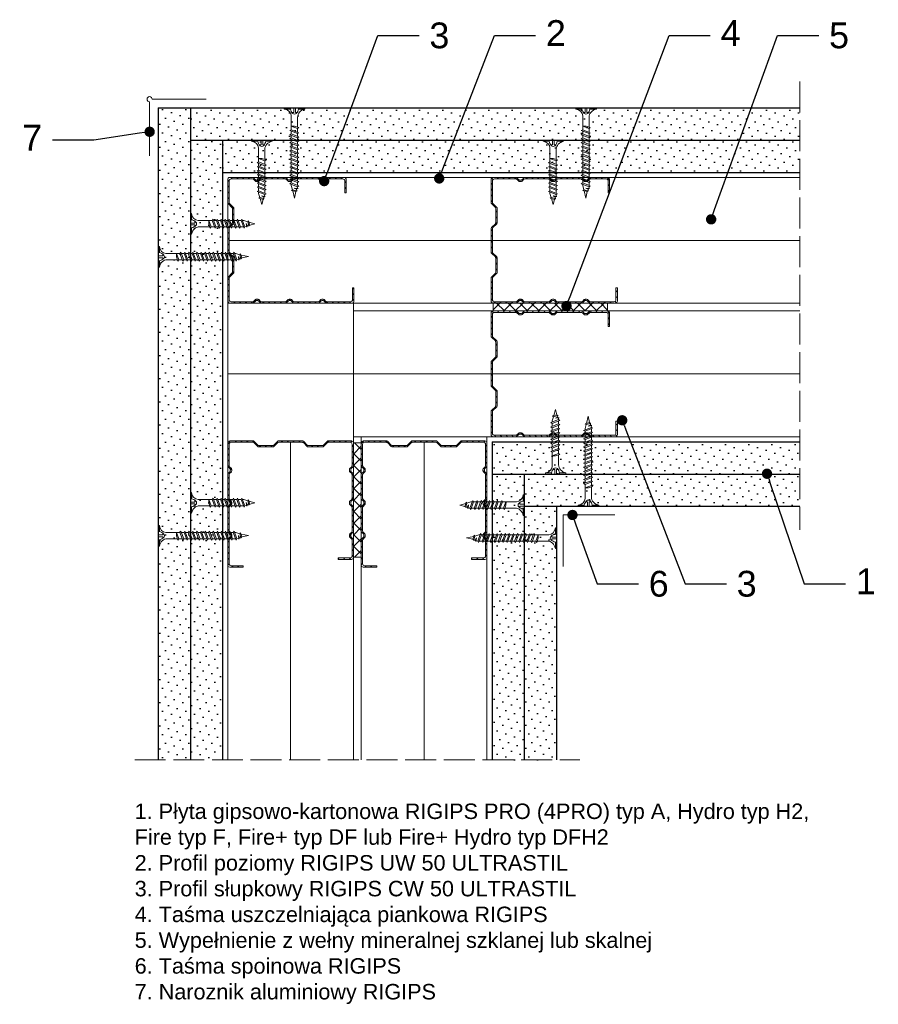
# Model space of a CAD drawing. Header units: millimetres. Extents: x 1350 to 3031, y 552 to 1676.
# Tile 1 of 4: x 1350 to 1683, y 645 to 1027. Entities that reach past the tile are written whole.
import ezdxf
from ezdxf import colors
from ezdxf.entities.mleader import LeaderData, LeaderLine
from ezdxf.math import Vec2, Vec3

# ---------------------------------------------------------------- set-up
doc = ezdxf.new("R2010")
doc.units = ezdxf.units.MM
doc.linetypes.add('ACAD_ISO02W100', pattern=[15, 12, -3])
for name, color, linetype, lineweight in [('_ISOVER WELNA', 7, 'BATTING', 9), ('_RIGIPS AKCESORIA', 7, 'Continuous', 18), ('_RIGIPS G-K', 7, 'Continuous', 25), ('_RIGIPS PROFIL', 7, 'Continuous', 18), ('OPISY', 7, 'Continuous', 9), ('PRZERYWANA', 7, 'ACAD_ISO02W100', 9)]:
    doc.layers.add(name, color=color, linetype=linetype, lineweight=lineweight)
doc.styles.get("Standard").update_dxf_attribs({"font": 'arial.ttf'})
doc.linetypes.add('BATTING', pattern='A,0.00254,-2.54,[134,ltypeshp.shx,S=2.54,R=0,X=-2.54,Y=0],-5.08,[134,ltypeshp.shx,S=2.54,R=180,X=2.54,Y=0],-2.54', length=10.16254)
pattern_1 = [(45, (-209.318, -176.0613), (-1.122532, 3.367596), [0, -3.175])]
pattern_2 = [(45, (-210.218, -175.3613), (-1.122532, 3.367596), [0, -3.175])]
pattern_3 = [(45, (-211.118, -175.1613), (-1.122532, 3.367596), [0, -3.175])]

# ---------------------------------------------------------------- blocks, each defined once
blk = doc.blocks.new('TN 25')
at = {"layer": '_RIGIPS AKCESORIA'}
for p, q in [((0, -0.84), (0, 7.16)), ((0, 7.16), (0.46, 7.16)), ((0.46, 4.78), (0, 4.78)), ((0.46, 7.16), (0.46, 4.78)), ((1.77, 3.5), (1.77, 4.2)), ((3.02, 4.46), (8.47, 4.46)), ((7.12, 4.46), (7.12, 3.18)), ((8.03, 2.01), (7.12, 4.46)), ((8.47, 4.46), (8.79, 5)), ((9.61, 1.51), (8.47, 4.46)), ((8.79, 5), (9.93, 2.01)), ((9, 4.46), (10.1, 4.46)), ((10.1, 4.46), (10.41, 5)), ((11.23, 1.51), (10.1, 4.46)), ((10.41, 5), (11.56, 2.01)), ((10.62, 4.46), (11.67, 4.46)), ((11.67, 4.46), (11.99, 5)), ((12.81, 1.51), (11.67, 4.46)), ((11.99, 5), (13.14, 2.01)), ((12.2, 4.46), (13.21, 4.46)), ((13.21, 4.46), (13.52, 5)), ((14.34, 1.51), (13.21, 4.46)), ((13.52, 5), (14.67, 2.01)), ((13.73, 4.46), (14.8, 4.46)), ((14.8, 4.46), (15.12, 5)), ((15.94, 1.51), (14.8, 4.46)), ((15.12, 5), (16.26, 2.01)), ((15.33, 4.46), (16.42, 4.46)), ((16.42, 4.46), (16.73, 5)), ((17.55, 1.51), (16.42, 4.46)), ((16.73, 5), (17.88, 2.01)), ((16.94, 4.46), (17.99, 4.46)), ((17.99, 4.46), (18.31, 5)), ((19.13, 1.51), (17.99, 4.46)), ((18.31, 5), (19.45, 2.01)), ((18.52, 4.46), (19.68, 4.46)), ((19.68, 4.46), (20, 5)), ((20.82, 1.51), (19.68, 4.46)), ((20, 5), (21.14, 2.01)), ((20.21, 4.46), (20.7, 4.46)), ((20.7, 4.46), (22.28, 3.98)), ((22.28, 3.98), (22.56, 4.37)), ((22.7, 2.36), (22.28, 3.98)), ((22.56, 4.37), (23.03, 2.71)), ((22.71, 3.85), (25, 3.24)), ((0, 3.5), (1.77, 3.5)), ((0, 2.83), (1.77, 2.83)), ((0.46, 1.64), (0, 1.64)), ((0.46, -0.84), (0.46, 1.64)), ((1.77, 2.83), (1.77, 2.18)), ((7.49, 2.01), (3.55, 2.01)), ((7.12, 3.18), (7.65, 1.53)), ((7.65, 1.53), (8.03, 2.01)), ((9.41, 2.01), (8.03, 2.01)), ((9.93, 2.01), (9.61, 1.51)), ((11.04, 2.01), (9.93, 2.01)), ((11.56, 2.01), (11.23, 1.51)), ((12.61, 2.01), (11.56, 2.01)), ((13.14, 2.01), (12.81, 1.51)), ((14.15, 2.01), (13.14, 2.01)), ((14.67, 2.01), (14.34, 1.51)), ((15.74, 2.01), (14.67, 2.01)), ((16.26, 2.01), (15.94, 1.51)), ((17.36, 2.01), (16.26, 2.01)), ((17.88, 2.01), (17.55, 1.51)), ((18.93, 2.01), (17.88, 2.01)), ((19.45, 2.01), (19.13, 1.51)), ((19.45, 2.01), (20.62, 2.01)), ((21.14, 2.01), (20.82, 1.51)), ((21.14, 2.01), (21.81, 2.12)), ((21.85, 1.83), (21.67, 3.28)), ((21.67, 3.28), (22.14, 2.4)), ((22.14, 2.4), (21.85, 1.83)), ((22.7, 2.36), (22.14, 2.4)), ((23.03, 2.71), (22.7, 2.36)), ((25, 3.24), (23.03, 2.71)), ((0, -0.84), (0.46, -0.84))]:
    blk.add_line(p, q, dxfattribs=at)
for centre, major_axis, ratio, start_param, end_param in [((3.09, 7.67), (0.17, 3.2), 0.826134, 1.773653, 3.180586), ((-0.04, 0.9), (0, 3.93), 0.848176, -0.720942, -0.151112), ((1.66, 3.18), (0, 0.895), 0.848176, -1.552777, -0.720942), ((3.37, -1.57), (0.28, 3.57), 0.832181, 0.035984, 1.430787), ((-2.73, 15.91), (0, 14.76), 0.848176, 3.399396, 3.475072), ((0.59, 4.62), (0, 2.81), 0.848176, 3.475072, 3.862535), ((1.66, 3.18), (0, 0.895), 0.848176, 3.862535, 4.730408)]:
    blk.add_ellipse(centre, major_axis=major_axis, ratio=ratio, start_param=start_param, end_param=end_param, dxfattribs=at)
blk = doc.blocks.new('CW 50 ULTRASTIL')
h = blk.add_hatch()
h.set_pattern_fill('ANSI31', color=256, scale=0.5, style=0)
h.paths.add_polyline_path([(28.56, 40.65, -0.198912), (28.71, 41), (30.21, 42.51, 0.198912), (30.36, 42.86), (30.36, 48.45, 0.198912), (30.21, 48.8), (28.71, 50.31, -0.198912), (28.56, 50.66), (28.56, 59.85, -0.198912), (28.71, 60.2), (30.21, 61.71, 0.198912), (30.36, 62.06), (30.36, 67.65, 0.198912), (30.21, 68), (28.71, 69.51, -0.198912), (28.56, 69.86), (28.56, 78.31, -0.414214), (29.36, 79.11), (37.68, 79.11, -0.198912), (38.04, 78.96), (38.74, 78.25, 0.198912), (39.1, 78.11), (39.68, 78.11, 0.198912), (40.04, 78.25), (40.74, 78.96, -0.198912), (41.1, 79.11), (50.38, 79.11, -0.198912), (50.74, 78.96), (51.44, 78.25, 0.198912), (51.8, 78.11), (52.38, 78.11, 0.198912), (52.74, 78.25), (53.44, 78.96, -0.198912), (53.8, 79.11), (63.08, 79.11, -0.198912), (63.44, 78.96), (64.14, 78.25, 0.198912), (64.5, 78.11), (65.08, 78.11, 0.198912), (65.44, 78.25), (66.14, 78.96, -0.198912), (66.5, 79.11), (75.66, 79.11, -0.414214), (76.46, 78.31), (76.46, 73.66), (77.01, 73.66), (77.01, 78.86, 0.414214), (76.21, 79.66), (66.5, 79.66, 0.198912), (66.14, 79.51), (65.44, 78.8, -0.198912), (65.08, 78.66), (64.5, 78.66, -0.198912), (64.14, 78.8), (63.44, 79.51, 0.198912), (63.08, 79.66), (53.8, 79.66, 0.198912), (53.44, 79.51), (52.74, 78.8, -0.198912), (52.38, 78.66), (51.8, 78.66, -0.198912), (51.44, 78.8), (50.74, 79.51, 0.198912), (50.38, 79.66), (41.1, 79.66, 0.198912), (40.74, 79.51), (40.04, 78.8, -0.198912), (39.68, 78.66), (39.1, 78.66, -0.198912), (38.74, 78.8), (38.04, 79.51, 0.198912), (37.68, 79.66), (28.81, 79.66, 0.414214), (28.01, 78.86), (28.01, 69.86, 0.198912), (28.16, 69.51), (29.66, 68, -0.198912), (29.81, 67.65), (29.81, 62.06, -0.198912), (29.66, 61.71), (28.16, 60.2, 0.198912), (28.01, 59.85), (28.01, 50.66, 0.198912), (28.16, 50.31), (29.66, 48.8, -0.198912), (29.81, 48.45), (29.81, 42.86, -0.198912), (29.66, 42.51), (28.16, 41, 0.198912), (28.01, 40.65), (28.01, 31.66, 0.414214), (28.81, 30.86), (37.68, 30.86, 0.198912), (38.04, 31), (38.74, 31.71, -0.198912), (39.1, 31.86), (39.68, 31.86, -0.198912), (40.04, 31.71), (40.74, 31, 0.198912), (41.1, 30.86), (50.38, 30.86, 0.198912), (50.74, 31), (51.44, 31.71, -0.198912), (51.8, 31.86), (52.38, 31.86, -0.198912), (52.74, 31.71), (53.44, 31, 0.198912), (53.8, 30.86), (63.08, 30.86, 0.198912), (63.44, 31), (64.14, 31.71, -0.198912), (64.5, 31.86), (65.08, 31.86, -0.198912), (65.44, 31.71), (66.14, 31, 0.198912), (66.5, 30.86), (73.21, 30.86, 0.414214), (74.01, 31.66), (74.01, 36.86), (73.46, 36.86), (73.46, 32.21, -0.414214), (72.66, 31.41), (66.5, 31.41, -0.198912), (66.14, 31.55), (65.44, 32.26, 0.198912), (65.08, 32.41), (64.5, 32.41, 0.198912), (64.14, 32.26), (63.44, 31.55, -0.198912), (63.08, 31.41), (53.8, 31.41, -0.198912), (53.44, 31.55), (52.74, 32.26, 0.198912), (52.38, 32.41), (51.8, 32.41, 0.198912), (51.44, 32.26), (50.74, 31.55, -0.198912), (50.38, 31.41), (41.1, 31.41, -0.198912), (40.74, 31.55), (40.04, 32.26, 0.198912), (39.68, 32.41), (39.1, 32.41, 0.198912), (38.74, 32.26), (38.04, 31.55, -0.198912), (37.68, 31.41), (29.36, 31.41, -0.414214), (28.56, 32.21)])
at = {"layer": '_RIGIPS PROFIL'}
for p, q in [((28.01, 78.86), (28.01, 69.86)), ((28.56, 78.31), (28.56, 69.86)), ((37.68, 79.66), (28.81, 79.66)), ((37.68, 79.11), (29.36, 79.11)), ((38.04, 79.51), (38.74, 78.8)), ((38.04, 78.96), (38.74, 78.25)), ((39.68, 78.66), (39.1, 78.66)), ((39.68, 78.11), (39.1, 78.11)), ((40.74, 79.51), (40.04, 78.8)), ((40.74, 78.96), (40.04, 78.25)), ((50.38, 79.66), (41.1, 79.66)), ((50.38, 79.11), (41.1, 79.11)), ((50.74, 79.51), (51.44, 78.8)), ((50.74, 78.96), (51.44, 78.25)), ((52.38, 78.66), (51.8, 78.66)), ((52.38, 78.11), (51.8, 78.11)), ((53.44, 79.51), (52.74, 78.8)), ((53.44, 78.96), (52.74, 78.25)), ((53.8, 79.66), (63.08, 79.66)), ((53.8, 79.11), (63.08, 79.11)), ((63.44, 79.51), (64.14, 78.8)), ((63.44, 78.96), (64.14, 78.25)), ((65.08, 78.66), (64.5, 78.66)), ((65.08, 78.11), (64.5, 78.11)), ((66.14, 79.51), (65.44, 78.8)), ((66.14, 78.96), (65.44, 78.25)), ((76.21, 79.66), (66.5, 79.66)), ((75.66, 79.11), (66.5, 79.11)), ((76.46, 73.66), (76.46, 78.31)), ((77.01, 73.66), (77.01, 78.86)), ((76.46, 73.66), (77.01, 73.66)), ((29.66, 68), (28.16, 69.51)), ((30.21, 68), (28.71, 69.51)), ((29.81, 67.65), (29.81, 62.06)), ((30.36, 67.65), (30.36, 62.06)), ((29.66, 61.71), (28.16, 60.2)), ((30.21, 61.71), (28.71, 60.2)), ((28.01, 59.85), (28.01, 50.66)), ((28.56, 59.85), (28.56, 50.66)), ((29.66, 48.8), (28.16, 50.31)), ((30.21, 48.8), (28.71, 50.31)), ((29.81, 42.86), (29.81, 48.45)), ((30.36, 42.86), (30.36, 48.45)), ((29.66, 42.51), (28.16, 41)), ((30.21, 42.51), (28.71, 41)), ((28.01, 31.66), (28.01, 40.65)), ((28.56, 32.21), (28.56, 40.65)), ((73.46, 36.86), (73.46, 32.21)), ((73.46, 36.86), (74.01, 36.86)), ((74.01, 36.86), (74.01, 31.66)), ((37.68, 30.86), (28.81, 30.86)), ((37.68, 31.41), (29.36, 31.41)), ((38.04, 31.55), (38.74, 32.26)), ((38.04, 31), (38.74, 31.71)), ((39.68, 32.41), (39.1, 32.41)), ((39.68, 31.86), (39.1, 31.86)), ((40.74, 31.55), (40.04, 32.26)), ((40.74, 31), (40.04, 31.71)), ((50.38, 31.41), (41.1, 31.41)), ((50.38, 30.86), (41.1, 30.86)), ((50.74, 31.55), (51.44, 32.26)), ((50.74, 31), (51.44, 31.71)), ((52.38, 32.41), (51.8, 32.41)), ((52.38, 31.86), (51.8, 31.86)), ((53.44, 31.55), (52.74, 32.26)), ((53.44, 31), (52.74, 31.71)), ((53.8, 31.41), (63.08, 31.41)), ((53.8, 30.86), (63.08, 30.86)), ((63.44, 31.55), (64.14, 32.26)), ((63.44, 31), (64.14, 31.71)), ((65.08, 32.41), (64.5, 32.41)), ((65.08, 31.86), (64.5, 31.86)), ((66.14, 31.55), (65.44, 32.26)), ((66.14, 31), (65.44, 31.71)), ((72.66, 31.41), (66.5, 31.41)), ((73.21, 30.86), (66.5, 30.86))]:
    blk.add_line(p, q, dxfattribs=at)
for centre, radius, start, end in [((28.81, 78.86), 0.8, 90, 180), ((29.36, 78.31), 0.8, 90, 180), ((37.68, 79.16), 0.5, 45, 90), ((37.68, 78.61), 0.5, 45, 90), ((39.1, 79.16), 0.5, 225, 270), ((39.1, 78.61), 0.5, 225, 270), ((39.68, 79.16), 0.5, 270, 315), ((39.68, 78.61), 0.5, 270, 315), ((41.1, 79.16), 0.5, 90, 135), ((41.1, 78.61), 0.5, 90, 135), ((50.38, 79.16), 0.5, 45, 90), ((50.38, 78.61), 0.5, 45, 90), ((51.8, 79.16), 0.5, 225, 270), ((51.8, 78.61), 0.5, 225, 270), ((52.38, 79.16), 0.5, 270, 315), ((52.38, 78.61), 0.5, 270, 315), ((53.8, 79.16), 0.5, 90, 135), ((53.8, 78.61), 0.5, 90, 135), ((63.08, 79.16), 0.5, 45, 90), ((63.08, 78.61), 0.5, 45, 90), ((64.5, 79.16), 0.5, 225, 270), ((64.5, 78.61), 0.5, 225, 270), ((65.08, 79.16), 0.5, 270, 315), ((65.08, 78.61), 0.5, 270, 315), ((66.5, 79.16), 0.5, 90, 135), ((66.5, 78.61), 0.5, 90, 135), ((75.66, 78.31), 0.8, 0, 90), ((76.21, 78.86), 0.8, 0, 90), ((28.51, 69.86), 0.5, 180, 225), ((29.06, 69.86), 0.5, 180, 225), ((29.31, 67.65), 0.5, 0, 45), ((29.86, 67.65), 0.5, 0, 45), ((29.31, 62.06), 0.5, 315, 0), ((29.86, 62.06), 0.5, 315, 0), ((28.51, 59.85), 0.5, 135, 180), ((29.06, 59.85), 0.5, 135, 180), ((28.51, 50.66), 0.5, 180, 225), ((29.06, 50.66), 0.5, 180, 225), ((29.31, 48.45), 0.5, 0, 45), ((29.86, 48.45), 0.5, 0, 45), ((29.31, 42.86), 0.5, 315, 0), ((29.86, 42.86), 0.5, 315, 0), ((28.51, 40.65), 0.5, 135, 180), ((29.06, 40.65), 0.5, 135, 180), ((28.81, 31.66), 0.8, 180, 270), ((29.36, 32.21), 0.8, 180, 270), ((37.68, 31.91), 0.5, 270, 315), ((37.68, 31.36), 0.5, 270, 315), ((39.1, 31.91), 0.5, 90, 135), ((39.1, 31.36), 0.5, 90, 135), ((39.68, 31.91), 0.5, 45, 90), ((39.68, 31.36), 0.5, 45, 90), ((41.1, 31.91), 0.5, 225, 270), ((41.1, 31.36), 0.5, 225, 270), ((50.38, 31.91), 0.5, 270, 315), ((50.38, 31.36), 0.5, 270, 315), ((51.8, 31.91), 0.5, 90, 135), ((51.8, 31.36), 0.5, 90, 135), ((52.38, 31.91), 0.5, 45, 90), ((52.38, 31.36), 0.5, 45, 90), ((53.8, 31.91), 0.5, 225, 270), ((53.8, 31.36), 0.5, 225, 270), ((63.08, 31.91), 0.5, 270, 315), ((63.08, 31.36), 0.5, 270, 315), ((64.5, 31.91), 0.5, 90, 135), ((64.5, 31.36), 0.5, 90, 135), ((65.08, 31.91), 0.5, 45, 90), ((65.08, 31.36), 0.5, 45, 90), ((66.5, 31.91), 0.5, 225, 270), ((66.5, 31.36), 0.5, 225, 270), ((72.66, 32.21), 0.8, 270, 0), ((73.21, 31.66), 0.8, 270, 0)]:
    blk.add_arc(centre, radius, start, end, dxfattribs=at)
blk = doc.blocks.new('TN 35')
at = {"layer": '_RIGIPS AKCESORIA'}
for p, q in [((0, -0.84), (0, 7.16)), ((0, 7.16), (0.46, 7.16)), ((0.46, 4.78), (0, 4.78)), ((0.46, 7.16), (0.46, 4.78)), ((1.77, 3.5), (1.77, 4.2)), ((3.02, 4.46), (8.47, 4.46)), ((7.12, 4.46), (7.12, 3.18)), ((8.03, 2.01), (7.12, 4.46)), ((8.47, 4.46), (8.79, 5)), ((9.61, 1.51), (8.47, 4.46)), ((8.79, 5), (9.93, 2.01)), ((9, 4.46), (10.1, 4.46)), ((10.1, 4.46), (10.41, 5)), ((11.23, 1.51), (10.1, 4.46)), ((10.41, 5), (11.56, 2.01)), ((10.62, 4.46), (11.67, 4.46)), ((11.67, 4.46), (11.99, 5)), ((12.81, 1.51), (11.67, 4.46)), ((11.99, 5), (13.14, 2.01)), ((12.2, 4.46), (13.21, 4.46)), ((13.21, 4.46), (13.52, 5)), ((14.34, 1.51), (13.21, 4.46)), ((13.52, 5), (14.67, 2.01)), ((13.73, 4.46), (14.8, 4.46)), ((14.8, 4.46), (15.12, 5)), ((15.94, 1.51), (14.8, 4.46)), ((15.12, 5), (16.26, 2.01)), ((15.33, 4.46), (16.42, 4.46)), ((16.42, 4.46), (16.73, 5)), ((17.55, 1.51), (16.42, 4.46)), ((16.73, 5), (17.88, 2.01)), ((16.94, 4.46), (17.99, 4.46)), ((17.99, 4.46), (18.31, 5)), ((19.13, 1.51), (17.99, 4.46)), ((18.31, 5), (19.45, 2.01)), ((18.52, 4.46), (19.57, 4.46)), ((19.57, 4.46), (19.88, 5)), ((20.7, 1.51), (19.57, 4.46)), ((19.88, 5), (21.03, 2.01)), ((20.09, 4.46), (21.14, 4.46)), ((21.14, 4.46), (21.46, 5)), ((22.28, 1.51), (21.14, 4.46)), ((21.46, 5), (22.6, 2.01)), ((21.67, 4.46), (22.72, 4.46)), ((22.72, 4.46), (23.03, 5)), ((23.85, 1.51), (22.72, 4.46)), ((23.03, 5), (24.18, 2.01)), ((23.24, 4.46), (24.29, 4.46)), ((24.29, 4.46), (24.61, 5)), ((25.43, 1.51), (24.29, 4.46)), ((24.61, 5), (25.75, 2.01)), ((24.81, 4.46), (25.87, 4.46)), ((25.87, 4.46), (26.18, 5)), ((27, 1.51), (25.87, 4.46)), ((26.18, 5), (27.33, 2.01)), ((26.39, 4.46), (27.44, 4.46)), ((27.44, 4.46), (27.76, 5)), ((28.58, 1.51), (27.44, 4.46)), ((27.76, 5), (28.9, 2.01)), ((27.96, 4.46), (29.13, 4.46)), ((29.13, 4.46), (29.45, 5)), ((30.27, 1.51), (29.13, 4.46)), ((29.45, 5), (30.59, 2.01)), ((29.65, 4.46), (30.15, 4.46)), ((30.15, 4.46), (31.73, 3.98)), ((31.73, 3.98), (32.01, 4.37)), ((32.15, 2.36), (31.73, 3.98)), ((32.01, 4.37), (32.48, 2.71)), ((32.16, 3.85), (35, 3.24)), ((0, 3.5), (1.77, 3.5)), ((0, 2.83), (1.77, 2.83)), ((0.46, 1.64), (0, 1.64)), ((0.46, -0.84), (0.46, 1.64)), ((1.77, 2.83), (1.77, 2.18)), ((7.49, 2.01), (3.55, 2.01)), ((7.12, 3.18), (7.65, 1.53)), ((7.65, 1.53), (8.03, 2.01)), ((9.41, 2.01), (8.03, 2.01)), ((9.93, 2.01), (9.61, 1.51)), ((11.04, 2.01), (9.93, 2.01)), ((11.56, 2.01), (11.23, 1.51)), ((12.61, 2.01), (11.56, 2.01)), ((13.14, 2.01), (12.81, 1.51)), ((14.15, 2.01), (13.14, 2.01)), ((14.67, 2.01), (14.34, 1.51)), ((15.74, 2.01), (14.67, 2.01)), ((16.26, 2.01), (15.94, 1.51)), ((17.36, 2.01), (16.26, 2.01)), ((17.88, 2.01), (17.55, 1.51)), ((18.93, 2.01), (17.84, 2.01)), ((19.45, 2.01), (19.13, 1.51)), ((20.51, 2.01), (19.41, 2.01)), ((21.03, 2.01), (20.7, 1.51)), ((22.08, 2.01), (20.99, 2.01)), ((22.6, 2.01), (22.28, 1.51)), ((23.66, 2.01), (22.56, 2.01)), ((24.18, 2.01), (23.85, 1.51)), ((25.23, 2.01), (24.14, 2.01)), ((25.75, 2.01), (25.43, 1.51)), ((26.81, 2.01), (25.71, 2.01)), ((27.33, 2.01), (27, 1.51)), ((28.38, 2.01), (27.33, 2.01)), ((28.9, 2.01), (28.58, 1.51)), ((28.9, 2.01), (30.07, 2.01)), ((30.59, 2.01), (30.27, 1.51)), ((30.59, 2.01), (31.26, 2.12)), ((31.3, 1.83), (31.12, 3.28)), ((31.12, 3.28), (31.59, 2.4)), ((31.59, 2.4), (31.3, 1.83)), ((32.15, 2.36), (31.59, 2.4)), ((32.48, 2.71), (32.15, 2.36)), ((35, 3.24), (32.48, 2.71)), ((0, -0.84), (0.46, -0.84))]:
    blk.add_line(p, q, dxfattribs=at)
for centre, major_axis, ratio, start_param, end_param in [((3.09, 7.67), (0.17, 3.2), 0.826134, 1.773653, 3.180586), ((-0.04, 0.9), (0, 3.93), 0.848176, -0.720942, -0.151112), ((1.66, 3.18), (0, 0.895), 0.848176, -1.552777, -0.720942), ((3.37, -1.57), (0.28, 3.57), 0.832181, 0.035984, 1.430787), ((-2.73, 15.91), (0, 14.76), 0.848176, 3.399396, 3.475072), ((0.59, 4.62), (0, 2.81), 0.848176, 3.475072, 3.862535), ((1.66, 3.18), (0, 0.895), 0.848176, 3.862535, 4.730408)]:
    blk.add_ellipse(centre, major_axis=major_axis, ratio=ratio, start_param=start_param, end_param=end_param, dxfattribs=at)
blk = doc.blocks.new('naroznik')
at = {"layer": '_RIGIPS AKCESORIA'}
for p, q in [((429.5, 69.65), (429.5, 90.65)), ((430.5, 91.65), (451.5, 91.65))]:
    blk.add_line(p, q, dxfattribs=at)
blk.add_arc((429.5, 91.65), 1, 0, 270, dxfattribs=at)
blk = doc.blocks.new('_Dot')
at = {"color": 0, "linetype": 'ByBlock', "lineweight": -2}
blk.add_line((-0.5, 0), (-1, 0), dxfattribs=at)
at = {"color": 0, "linetype": 'ByBlock', "const_width": 0.5}
blk.add_lwpolyline([(-0.25, 0, 1), (0.25, 0, 1)], format="xyb", close=True, dxfattribs=at)

msp = doc.modelspace()

# ---------------------------------------------------------------- hatches: boundary and pattern name
at = {"layer": '_RIGIPS G-K'}
h = msp.add_hatch(dxfattribs=at)
h.set_pattern_fill('DOTS', color=256, scale=2, angle=45, style=0)
h.set_pattern_definition(pattern_3)
h.paths.add_polyline_path([(1416.08, 992.92), (1403.58, 992.92), (1403.58, 739.92), (1416.08, 739.92)])
h = msp.add_hatch(dxfattribs=at)
h.set_pattern_fill('DOTS', color=256, scale=2, angle=45, style=0)
h.set_pattern_definition(pattern_2)
h.paths.add_polyline_path([(1652.58, 992.92), (1416.08, 992.92), (1416.08, 980.42), (1652.58, 980.42)])
h = msp.add_hatch(dxfattribs=at)
h.set_pattern_fill('DOTS', color=256, scale=2, angle=45, style=0)
h.set_pattern_definition(pattern_3)
h.paths.add_polyline_path([(1428.58, 980.62), (1416.08, 980.62), (1416.08, 739.92), (1428.58, 739.92)])
h = msp.add_hatch(dxfattribs=at)
h.set_pattern_fill('DOTS', color=256, scale=2, angle=45, style=0)
h.set_pattern_definition(pattern_2)
h.paths.add_polyline_path([(1652.58, 980.42), (1428.58, 980.42), (1428.58, 967.92), (1652.58, 967.92)])
h = msp.add_hatch(dxfattribs=at)
h.set_pattern_fill('ANSI37', color=256, angle=90, style=0)
h.set_pattern_definition([(135, (3057.705, -565.257), (-2.245064, -2.245064), []), (225, (3057.705, -565.257), (2.245064, -2.245064), [])])
h.paths.add_polyline_path([(1533.58, 917.12), (1533.58, 914.12), (1542.45, 914.12), (1577.98, 914.12), (1577.98, 917.12), (1571.27, 917.12)])
h = msp.add_hatch(dxfattribs=at)
h.set_pattern_fill('ANSI37', color=256, style=0)
h.set_pattern_definition([(45, (-2e-13, -661.203), (-2.245064, 2.245064), []), (135, (-2e-13, -661.203), (-2.245064, -2.245064), [])])
h.paths.add_polyline_path([(1482.38, 862.92), (1479.38, 862.92), (1479.38, 854.05), (1479.38, 818.52), (1482.38, 818.52), (1482.38, 825.24)])
h = msp.add_hatch(dxfattribs=at)
h.set_pattern_fill('DOTS', color=256, scale=2, angle=45, style=0)
h.set_pattern_definition(pattern_1)
h.paths.add_polyline_path([(1652.58, 863.32), (1533.18, 863.32), (1533.18, 850.82), (1652.58, 850.82)])
h = msp.add_hatch(dxfattribs=at)
h.set_pattern_fill('DOTS', color=256, scale=2, angle=45, style=0)
h.set_pattern_definition(pattern_1)
h.paths.add_polyline_path([(1545.68, 850.82), (1533.18, 850.82), (1533.18, 739.92), (1545.68, 739.92)])
h = msp.add_hatch(dxfattribs=at)
h.set_pattern_fill('DOTS', color=256, scale=2, angle=45, style=0)
h.set_pattern_definition(pattern_1)
h.paths.add_polyline_path([(1652.58, 850.82), (1545.68, 850.82), (1545.68, 838.32), (1652.58, 838.32)])
h = msp.add_hatch(dxfattribs=at)
h.set_pattern_fill('DOTS', color=256, scale=2, angle=45, style=0)
h.set_pattern_definition(pattern_1)
h.paths.add_polyline_path([(1558.18, 838.32), (1545.68, 838.32), (1545.68, 739.92), (1558.18, 739.92)])

# ---------------------------------------------------------------- linework, layer by layer
at = {"layer": '_ISOVER WELNA', "ltscale": 2.4}
for p, q in [((1652.58, 941.52), (1431.13, 941.52)), ((1652.58, 889.72), (1430.58, 889.72)), ((1454.98, 863.17), (1454.98, 739.92)), ((1506.78, 863.17), (1506.78, 739.92))]:
    msp.add_line(p, q, dxfattribs=at)
at = {"layer": '_RIGIPS AKCESORIA'}
for p, q in [((1533.58, 914.12), (1533.58, 917.12)), ((1577.98, 914.12), (1577.98, 917.12)), ((1479.38, 862.92), (1482.38, 862.92)), ((1479.38, 818.52), (1482.38, 818.52))]:
    msp.add_line(p, q, dxfattribs=at)
msp.add_lwpolyline([(1560.81, 814.95), (1560.81, 834.95), (1580.81, 834.95)], dxfattribs=at)
at = {"layer": '_RIGIPS G-K'}
for p, q in [((1403.58, 992.92), (1403.58, 739.92)), ((1403.58, 992.92), (1652.58, 992.92)), ((1416.08, 992.92), (1416.08, 739.92)), ((1416.08, 980.42), (1652.58, 980.42)), ((1428.58, 980.42), (1428.58, 739.92)), ((1428.58, 967.92), (1652.58, 967.92)), ((1533.18, 863.32), (1533.18, 739.92)), ((1533.18, 863.32), (1652.58, 863.32)), ((1533.18, 850.82), (1652.58, 850.82)), ((1545.68, 850.82), (1545.68, 739.92)), ((1545.68, 838.32), (1652.58, 838.32)), ((1558.18, 838.32), (1558.18, 739.92))]:
    msp.add_line(p, q, dxfattribs=at)
at = {"layer": '_RIGIPS PROFIL'}
for p, q in [((1430.58, 965.12), (1430.58, 739.92)), ((1431.38, 965.92), (1652.58, 965.92)), ((1431.38, 917.12), (1652.58, 917.12)), ((1479.38, 917.12), (1479.38, 739.92)), ((1479.38, 914.12), (1652.58, 914.12)), ((1479.38, 865.32), (1652.58, 865.32)), ((1482.38, 865.32), (1482.38, 739.92)), ((1531.18, 865.32), (1531.18, 739.92))]:
    msp.add_line(p, q, dxfattribs=at)
at = {"layer": 'PRZERYWANA'}
for p, q in [((1652.58, 1003.12), (1652.58, 829.22)), ((1394.48, 739.92), (1567.28, 739.92))]:
    msp.add_line(p, q, dxfattribs=at)

# ---------------------------------------------------------------- block references
at = {"layer": '_RIGIPS AKCESORIA'}
for name, p in [('naroznik', (970.77, 904.66)), ('TN 25', (1416.08, 944.75)), ('TN 35', (1403.58, 931.97)), ('TN 25', (1416.08, 836.48)), ('TN 35', (1403.58, 823.7))]:
    msp.add_blockref(name, p, dxfattribs=at)
at = {"layer": '_RIGIPS AKCESORIA', "xscale": -1, "rotation": 90}
for name, p in [('TN 35', (1459.7, 992.92)), ('TN 35', (1572.8, 992.92)), ('TN 25', (1447, 980.42)), ('TN 25', (1560.1, 980.42))]:
    msp.add_blockref(name, p, dxfattribs=at)
at = {"layer": '_RIGIPS AKCESORIA', "rotation": 90}
for name, p in [('TN 25', (1561, 850.82)), ('TN 35', (1573.7, 838.32))]:
    msp.add_blockref(name, p, dxfattribs=at)
at = {"layer": '_RIGIPS AKCESORIA', "xscale": -1}
for name, p in [('TN 25', (1545.68, 835.58)), ('TN 35', (1558.18, 822.8))]:
    msp.add_blockref(name, p, dxfattribs=at)
at = {"layer": '_RIGIPS PROFIL', "xscale": -1}
for p, rotation in [((1402.57, 996.78), 180), ((1504.77, 996.78), 180), ((1504.77, 944.98), 180), ((1510.24, 891.73), 90), ((1562.04, 891.73), 90)]:
    msp.add_blockref('CW 50 ULTRASTIL', p, dxfattribs=dict(at, rotation=rotation))

# ---------------------------------------------------------------- texts
at = {"insert": (1394.48, 722.96), "char_height": 6, "width": 272.8156, "attachment_point": 1}
msp.add_mtext('1. Płyta gipsowo-kartonowa RIGIPS PRO (4PRO) typ A, Hydro typ H2, Fire typ F, Fire+ typ DF lub Fire+ Hydro typ DFH2\\P2. Profil poziomy RIGIPS UW 50 ULTRASTIL\\P3. Profil słupkowy RIGIPS CW 50 ULTRASTIL\\P4. Taśma uszczelniająca piankowa RIGIPS\\P5. Wypełnienie z wełny mineralnej szklanej lub skalnej\\P6. Taśma spoinowa RIGIPS\\P7. Naroznik aluminiowy RIGIPS', dxfattribs=at)

# ---------------------------------------------------------------- leaders
at = {"layer": 'OPISY'}
ml = msp.add_multileader_mtext('Standard', dxfattribs=at)
ml.set_content('3', color=256)
ml.set_leader_properties()
ml.set_arrow_properties(name='DOT')
ml.build(insert=Vec2(0, 0))
ctx = ml.context
ctx.base_point, ctx.char_height, ctx.landing_gap_size, ctx.plane_origin = Vec3(1504.83, 1020.98), 10, 4, Vec3(1312.25, 1164.64)
notes = []
notes.append((ctx, [(0, (1, 1, 0), (1488.83, 1020.98), (1, 0), 16, [(0, [(1468.01, 964.52)], 0, [])])]))
ctx.mtext.insert, ctx.mtext.flow_direction = Vec3(1508.83, 1026.07), 5
ml = msp.add_multileader_mtext('Standard', dxfattribs=at)
ml.set_content('2', color=256)
ml.set_leader_properties()
ml.set_arrow_properties(name='DOT')
ml.build(insert=Vec2(0, 0))
ctx = ml.context
ctx.base_point, ctx.char_height, ctx.landing_gap_size, ctx.plane_origin = Vec3(1550.04, 1020.98), 10, 4, Vec3(1357.45, 1164.64)
notes.append((ctx, [(0, (1, 1, 0), (1534.04, 1020.98), (1, 0), 16, [(0, [(1512.65, 965.55)], 0, [])])]))
ctx.mtext.insert, ctx.mtext.flow_direction = Vec3(1554.04, 1026.98), 5
ml = msp.add_multileader_mtext('Standard', dxfattribs=at)
ml.set_content('4', color=256)
ml.set_leader_properties()
ml.set_arrow_properties(name='DOT')
ml.build(insert=Vec2(0, 0))
ctx = ml.context
ctx.base_point, ctx.char_height, ctx.landing_gap_size, ctx.plane_origin = Vec3(1617.84, 1020.98), 10, 4, Vec3(1425.26, 1164.64)
notes.append((ctx, [(0, (1, 1, 0), (1601.84, 1020.98), (1, 0), 16, [(0, [(1562.04, 916.04)], 0, [])])]))
ctx.mtext.insert, ctx.mtext.flow_direction = Vec3(1621.84, 1026.98), 5
ml = msp.add_multileader_mtext('Standard', dxfattribs=at)
ml.set_content('5', color=256)
ml.set_leader_properties()
ml.set_arrow_properties(name='DOT')
ml.build(insert=Vec2(0, 0))
ctx = ml.context
ctx.base_point, ctx.char_height, ctx.landing_gap_size, ctx.plane_origin = Vec3(1659.93, 1020.98), 10, 4, Vec3(1467.34, 1164.64)
notes.append((ctx, [(0, (1, 1, 0), (1643.93, 1020.98), (1, 0), 16, [(0, [(1618.18, 949.68)], 0, [])])]))
ctx.mtext.insert, ctx.mtext.flow_direction = Vec3(1663.93, 1026.07), 5
ml = msp.add_multileader_mtext('Standard', dxfattribs=at)
ml.set_content('7', color=256)
ml.set_leader_properties()
ml.set_arrow_properties(name='DOT')
ml.build(insert=Vec2(0, 0))
ctx = ml.context
ctx.base_point, ctx.char_height, ctx.landing_gap_size, ctx.plane_origin = Vec3(1348.1, 980.36), 10, 4, Vec3(1555.17, 1124.02)
ctx.text_align_type = 2
notes.append((ctx, [(0, (1, 1, 0), (1378.58, 980.36), (-1, 0), 16, [(0, [(1400.28, 983.66)], 0, [])])]))
ctx.mtext.insert, ctx.mtext.alignment, ctx.mtext.flow_direction = Vec3(1358.58, 986.36), 3, 5
ml = msp.add_multileader_mtext('Standard', dxfattribs=at)
ml.set_content('3', color=256)
ml.set_leader_properties()
ml.set_arrow_properties(name='DOT')
ml.build(insert=Vec2(0, 0))
ctx = ml.context
ctx.base_point, ctx.char_height, ctx.landing_gap_size, ctx.plane_origin = Vec3(1624.08, 808.18), 10, 4, Vec3(1431.49, 664.52)
notes.append((ctx, [(0, (1, 1, 0), (1608.08, 808.18), (1, 0), 16, [(0, [(1583.66, 871.69)], 0, [])])]))
ctx.mtext.insert, ctx.mtext.flow_direction = Vec3(1628.08, 813.27), 5
ml = msp.add_multileader_mtext('Standard', dxfattribs=at)
ml.set_content('1', color=256)
ml.set_leader_properties()
ml.set_arrow_properties(name='DOT')
ml.build(insert=Vec2(0, 0))
ctx = ml.context
ctx.base_point, ctx.char_height, ctx.landing_gap_size, ctx.plane_origin = Vec3(1670.32, 808.18), 10, 4, Vec3(1477.73, 664.52)
notes.append((ctx, [(0, (1, 1, 0), (1654.32, 808.18), (1, 0), 16, [(0, [(1639.86, 850.95)], 0, [])])]))
ctx.mtext.insert, ctx.mtext.flow_direction = Vec3(1674.32, 814.18), 5
ml = msp.add_multileader_mtext('Standard', dxfattribs=at)
ml.set_content('6', color=256)
ml.set_leader_properties()
ml.set_arrow_properties(name='DOT')
ml.build(insert=Vec2(0, 0))
ctx = ml.context
ctx.base_point, ctx.char_height, ctx.landing_gap_size, ctx.plane_origin = Vec3(1589.95, 808.18), 10, 4, Vec3(1397.36, 664.52)
notes.append((ctx, [(0, (1, 1, 0), (1573.95, 808.18), (1, 0), 16, [(0, [(1564.36, 834.95)], 0, [])])]))
ctx.mtext.insert, ctx.mtext.flow_direction = Vec3(1593.95, 813.27), 5
for ctx, leaders in notes:
    for number, flags, end, landing, length, lines in leaders:
        leader = LeaderData()
        leader.index, (leader.has_last_leader_line, leader.has_dogleg_vector, leader.attachment_direction) = number, flags
        leader.last_leader_point, leader.dogleg_vector, leader.dogleg_length = Vec3(end), Vec3(landing), length
        for number, points, colour, breaks in lines:
            line = LeaderLine()
            line.index, line.vertices, line.color, line.breaks = number, Vec3.list(points), colors.encode_raw_color(colour), breaks
            leader.lines.append(line)
        ctx.leaders.append(leader)

doc.saveas('drawing.dxf')
